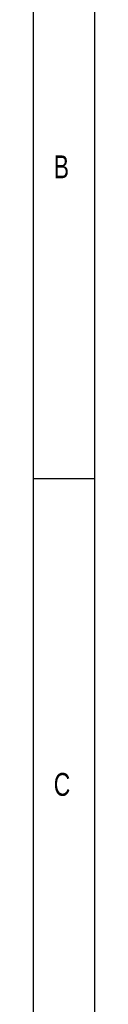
# Model space of a CAD drawing. Extents: x 5 to 415, y 5 to 292.
# Tile 28 of 29: x 410 to 415, y 156 to 236. Entities that reach past the tile are written whole.
import ezdxf

# ---------------------------------------------------------------- set-up
doc = ezdxf.new("R2010")
doc.units = 0
doc.layers.get('0').update_dxf_attribs({"linetype": 'CONTINUOUS'})
doc.styles.add('SLDTEXTSTYLE0', font='TXT', dxfattribs={"width": 0.75})

msp = doc.modelspace()

# ---------------------------------------------------------------- linework, layer by layer
at = {"color": 7, "linetype": 'CONTINUOUS'}
for p, q in [((415, 5), (415, 292)), ((409.996, 287), (409.996, 55)), ((410, 198.5), (415, 198.5))]:
    msp.add_line(p, q, dxfattribs=at)

# ---------------------------------------------------------------- texts
at = {"color": 7, "linetype": 'CONTINUOUS', "char_height": 1.852, "attachment_point": 1, "style": 'SLDTEXTSTYLE0'}
for s, insert in [('B', (411.667, 224.668)), ('C', (411.667, 174.668))]:
    msp.add_mtext(s, dxfattribs=dict(at, insert=insert))

doc.saveas('drawing.dxf')
